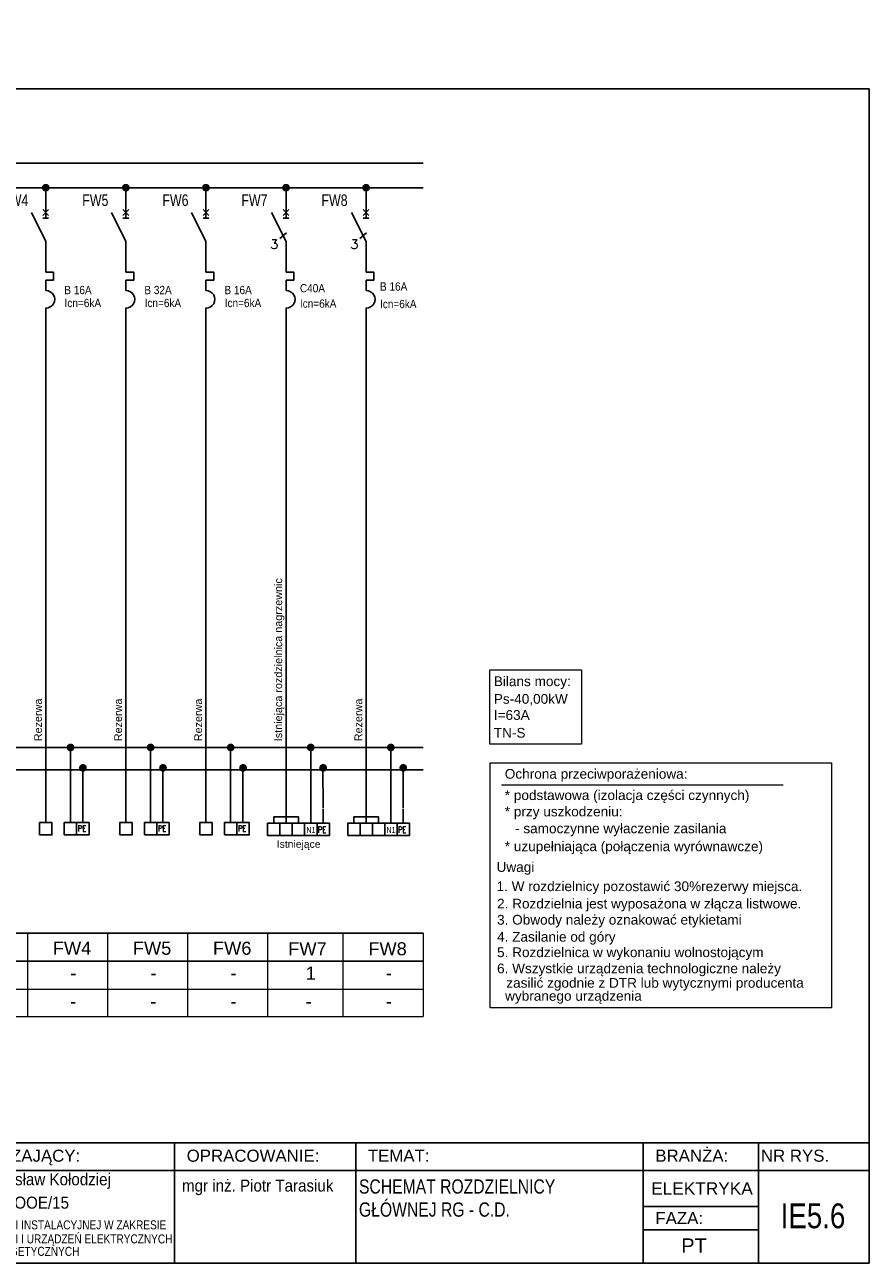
# Model space of a CAD drawing. Header units: millimetres. Extents: x 83969 to 164243, y -22860 to 4849.
# Tile 42 of 116: x 164015 to 164070, y -22670 to -22590. Entities that reach past the tile are written whole.
import ezdxf
from ezdxf.enums import TextEntityAlignment as Align

# ---------------------------------------------------------------- set-up
doc = ezdxf.new("R2010")
doc.units = ezdxf.units.MM
doc.linetypes.add('DASHED', pattern=[19.05, 12.7, -6.35])
doc.layers.get('0').update_dxf_attribs({"color": 251, "lineweight": 0})
for name, color, linetype in [('! GB N', 5, 'Continuous'), ('! GB Odbiory', 7, 'Continuous'), ('! GB Opis', 7, 'Continuous'), ('! GB PE', 96, 'Continuous'), ('! GB Przewody', 7, 'Continuous'), ('! GB Zabezpieczenia', 7, 'Continuous'), ('!TABELKA', 7, 'Continuous'), ('2DE_TXTART', 7, 'Continuous'), ('2DE_TXTCAR', 7, 'Continuous'), ('2DE_TXTFUN', 7, 'Continuous'), ('2DE_TXTLNK', 7, 'Continuous'), ('2DE_TXTMAN', 7, 'Continuous'), ('2DE_TXTNUM', 7, 'Continuous'), ('2DE_TXTORD', 7, 'Continuous'), ('2DE_TXTOTH', 7, 'Continuous'), ('2DE_TXTPFN', 7, 'Continuous'), ('2DE_TXTPIN', 7, 'Continuous'), ('B_strefy', 253, 'Continuous'), ('ROZDZIELNICE', 7, 'Continuous')]:
    doc.layers.add(name, color=color, linetype=linetype)
for name, color, linetype, lineweight in [('E_schematy 2', 3, 'Continuous', 20), ('E_TXT', 3, 'Continuous', 25), ('TABELA', 7, 'Continuous', 0)]:
    doc.layers.add(name, color=color, linetype=linetype, lineweight=lineweight)
doc.styles.add('Arial', font='arial.ttf')
doc.styles.add('CP_ATTR', font='ROMANS.SHX')
doc.styles.add('CP_ELATT', font='cp_simplex.shx')
doc.styles.add('CP_ELATT_IT', font='cp_simplex.shx', dxfattribs={"oblique": 15})
doc.styles.add('Romans', font='romans.shx', dxfattribs={"width": 0.8})
doc.styles.get("Standard").update_dxf_attribs({"font": 'arial.ttf'})

# ---------------------------------------------------------------- blocks, each defined once
blk = doc.blocks.new('ramka A4')
at = {"linetype": 'ByBlock', "ltscale": 10}
blk.add_line((7.46, 199.45), (7.46, 205.66), dxfattribs=at)
for p, q in [((0.08, 0), (0.08, 195)), ((0.08, 195), (287.46, 195)), ((287.46, 0), (287.46, 195)), ((0.08, 20), (287.46, 20)), ((89.13, 20), (89.13, 0)), ((130.5, 20), (130.5, 0)), ((172.08, 20), (172.08, 0)), ((202.17, 20), (202.17, 0)), ((249.93, 20), (249.93, 0)), ((269.04, 20), (269.04, 0)), ((0.08, 15.39), (287.46, 15.39)), ((0.08, 0), (287.46, 0))]:
    blk.add_line(p, q)
for points in [[(249.93, 9.44), (269.04, 9.44)], [(249.93, 5.53), (269.04, 5.53)]]:
    blk.add_lwpolyline(points)
at = {"layer": '!TABELKA', "style": 'Arial'}
for s, height, width, p in [('DOSTOSOWANIE BUDYNKU DO OBOWIĄZUJĄCYCH PRZEPISÓW  Z ZAKRESU ', 1.9, 0.8, (1.3, 12.7)), ('mgr inż. Ireneusz Lewczuk', 2, 0.9, (89.41, 12.16)), ('mgr inż. Wiesław Kołodziej', 2, 0.9, (131.59, 12.94)), ('OCHRONY P.POŻ  w ramach zadania p/n:  „Modernizacja obiektów użytkowanych przez ', 1.9, 0.8, (1.3, 10.19)), ('mgr inż. Piotr Tarasiuk', 2, 0.9, (173.3, 11.9)), ('MAZ/0390/POOE/08', 2, 0.9, (89.3, 8.42)), ('MAZ/0315/POOE/15', 2, 0.9, (131.47, 9.06)), ('Mazowiecki Urząd Wojewódzki w Warszawie” ul. 11go Listopada 2; 05-220 Zielonka ', 1.9, 0.8, (1.3, 7.67)), ('DZ. EW. NR 7; 8; 9; 10; 11; 12; 13; 14 obr. 5-20-07 nr obrębu: 0030; nazwa jedn: 143404_1', 1.9, 0.8, (1.3, 4.84)), ('W SPECJALNOŚCI INSTALACYJNEJ W ZAKRESIE ', 1.5, 0.8, (89.57, 5.62)), ('W SPECJALNOŚCI INSTALACYJNEJ W ZAKRESIE ', 1.5, 0.8, (131.3, 5.62)), ('SIECI, INSTALACJI I URZĄDZEŃ ELEKTRYCZNYCH ', 1.5, 0.8, (89.57, 3.29)), ('SIECI, INSTALACJI I URZĄDZEŃ ELEKTRYCZNYCH ', 1.5, 0.8, (131.3, 3.29)), ('I ELEKTROENERGETYCZNYCH', 1.5, 0.8, (89.57, 1.22)), ('I ELEKTROENERGETYCZNYCH', 1.5, 0.8, (131.3, 1.22))]:
    blk.add_text(s, height=height, dxfattribs=dict(at, width=width)).set_placement(p)
at = {"style": 'Arial'}
for s, p in [('OBIEKT:', (1.49, 16.86)), ('PROJEKTANT:', (91.09, 16.86)), ('SPRZWDZAJĄCY:', (132.8, 16.86)), ('OPRACOWANIE:', (174.08, 16.86)), ('TEMAT:', (204.17, 16.86)), ('BRANŻA:', (251.93, 16.86)), ('NR RYS.', (269.46, 16.86)), ('FAZA:', (251.94, 6.5))]:
    blk.add_text(s, height=2, dxfattribs=at).set_placement(p)
blk = doc.blocks.new('cpelv_niec07_ns0029h')
for p, q in [((0, 2.5), (0, 7.5)), ((0, -2.5), (-3.12, 3.75)), ((0.62, 4.38), (-0.63, 3.12)), ((-0.63, 4.38), (0.62, 3.12)), ((-0.63, 2.5), (0.62, 2.5)), ((-1.36, -1.85), (0.11, -0.65)), ((0, -7.5), (0, -2.5)), ((0, -7.5), (0, -9.15)), ((1.7, -9.15), (0, -9.15)), ((1.7, -10.85), (1.7, -9.15)), ((0, -10.85), (1.7, -10.85)), ((0, -10.85), (0, -12.5)), ((0, -13.12), (0, -12.5)), ((0, -16.87), (0, -17.5))]:
    blk.add_line(p, q)
at = {"linetype": 'Continuous'}
blk.add_line((0, -17.5), (0, -22.5), dxfattribs=at)
blk.add_arc((0.06, -15), 1.88, 268.2798, 91.7202)
at = {"style": 'CP_ATTR'}
blk.add_text('3', height=2, dxfattribs=at).set_placement((-3.4, -4.09))
at = {"linetype": 'ByBlock', "style": 'CP_ELATT_IT', "flags": 9}
for tag in ['VOLTAGE', 'IP', 'CURRENT', 'EL-STATUS', 'POWER', 'PRODUCT-TYPE', 'NUMBER', 'GROUP', 'NAME']:
    blk.add_attdef(tag, (1, 0.94), '', height=0.1, dxfattribs=at)
at = {"layer": '2DE_TXTART', "linetype": 'ByBlock', "style": 'CP_ELATT', "width": 0.9, "flags": 8}
blk.add_attdef('ARTICLE', (3, 5.14), '', height=1.8, dxfattribs=at)
at = {"layer": '2DE_TXTCAR', "linetype": 'ByBlock', "style": 'CP_ELATT', "width": 0.8, "flags": 8}
blk.add_attdef('CHARACTER', text='', height=2.5, dxfattribs=at).set_placement((-4, -6.86), align=Align.RIGHT)
at = {"layer": '2DE_TXTFUN', "linetype": 'ByBlock', "style": 'CP_ELATT', "width": 0.9, "flags": 8}
blk.add_attdef('FUNCTION', (3, -3.86), '', height=1.8, dxfattribs=at)
at = {"layer": '2DE_TXTLNK', "linetype": 'ByBlock', "style": 'CP_ELATT_IT', "oblique": 15, "width": 0.8, "flags": 8}
blk.add_attdef('LINK', text='', height=2.5, dxfattribs=at).set_placement((-4, -10.86), align=Align.RIGHT)
at = {"layer": '2DE_TXTMAN', "linetype": 'ByBlock', "style": 'CP_ELATT', "width": 0.9, "flags": 8}
blk.add_attdef('PRODUCER', (3, 2.14), '', height=1.8, dxfattribs=at)
at = {"layer": '2DE_TXTNUM', "linetype": 'ByBlock', "style": 'CP_ELATT', "width": 0.8, "flags": 8}
blk.add_attdef('TAG', text='', height=2.5, dxfattribs=at).set_placement((-4, 5.14), align=Align.RIGHT)
at = {"layer": '2DE_TXTORD', "linetype": 'ByBlock', "style": 'CP_ELATT', "width": 0.9, "flags": 8}
blk.add_attdef('ORDER-NO', (3, -0.86), '', height=1.8, dxfattribs=at)
at = {"layer": '2DE_TXTOTH', "linetype": 'ByBlock', "style": 'CP_ELATT', "width": 0.9, "flags": 8}
blk.add_attdef('OTHER', (3, -6.86), '', height=1.8, dxfattribs=at)
at = {"layer": '2DE_TXTPFN', "linetype": 'ByBlock', "style": 'CP_ELATT', "width": 0.8, "flags": 8}
blk.add_attdef('CF1', (0.5, 8), '', height=1.8, dxfattribs=at)
blk.add_attdef('CF2', text='', height=1.8, dxfattribs=at).set_placement((0.5, -23), align=Align.TOP_LEFT)
at = {"layer": '2DE_TXTPIN', "linetype": 'ByBlock', "style": 'CP_ELATT', "width": 0.8, "flags": 8}
blk.add_attdef('CP1', (-0.8, 5.5), '', height=1.8, rotation=90, dxfattribs=at)
blk.add_attdef('CP2', text='', height=1.8, rotation=90, dxfattribs=at).set_placement((-0.8, -20.5), align=Align.RIGHT)
blk = doc.blocks.new('cpelv_niec07_ns0026h')
for p, q in [((0, 2.5), (0, 7.5)), ((0, -2.5), (-3.12, 3.75)), ((0.62, 4.38), (-0.63, 3.12)), ((-0.63, 4.38), (0.62, 3.12)), ((-0.63, 2.5), (0.62, 2.5)), ((0, -7.5), (0, -2.5)), ((0, -7.5), (0, -9.15)), ((1.7, -9.15), (0, -9.15)), ((1.7, -10.85), (1.7, -9.15)), ((0, -10.85), (1.7, -10.85)), ((0, -10.85), (0, -12.5)), ((0, -13.12), (0, -12.5)), ((0, -16.87), (0, -17.5))]:
    blk.add_line(p, q)
at = {"linetype": 'Continuous'}
blk.add_line((0, -17.5), (0, -22.5), dxfattribs=at)
blk.add_arc((0.06, -15), 1.88, 268.2798, 91.7202)
at = {"linetype": 'ByBlock', "style": 'CP_ELATT_IT', "flags": 9}
for tag in ['VOLTAGE', 'IP', 'CURRENT', 'EL-STATUS', 'POWER', 'PRODUCT-TYPE', 'NUMBER', 'GROUP', 'NAME']:
    blk.add_attdef(tag, (1, 0.94), '', height=0.1, dxfattribs=at)
at = {"layer": '2DE_TXTART', "linetype": 'ByBlock', "style": 'CP_ELATT', "width": 0.9, "flags": 8}
blk.add_attdef('ARTICLE', (3, 5.14), '', height=1.8, dxfattribs=at)
at = {"layer": '2DE_TXTCAR', "linetype": 'ByBlock', "style": 'CP_ELATT', "width": 0.8, "flags": 8}
blk.add_attdef('CHARACTER', text='', height=2.5, dxfattribs=at).set_placement((-4, -6.86), align=Align.RIGHT)
at = {"layer": '2DE_TXTFUN', "linetype": 'ByBlock', "style": 'CP_ELATT', "width": 0.9, "flags": 8}
blk.add_attdef('FUNCTION', (3, -3.86), '', height=1.8, dxfattribs=at)
at = {"layer": '2DE_TXTLNK', "linetype": 'ByBlock', "style": 'CP_ELATT_IT', "oblique": 15, "width": 0.8, "flags": 8}
blk.add_attdef('LINK', text='', height=2.5, dxfattribs=at).set_placement((-4, -10.86), align=Align.RIGHT)
at = {"layer": '2DE_TXTMAN', "linetype": 'ByBlock', "style": 'CP_ELATT', "width": 0.9, "flags": 8}
blk.add_attdef('PRODUCER', (3, 2.14), '', height=1.8, dxfattribs=at)
at = {"layer": '2DE_TXTNUM', "linetype": 'ByBlock', "style": 'CP_ELATT', "width": 0.8, "flags": 8}
blk.add_attdef('TAG', text='', height=2.5, dxfattribs=at).set_placement((-4, 5.14), align=Align.RIGHT)
at = {"layer": '2DE_TXTORD', "linetype": 'ByBlock', "style": 'CP_ELATT', "width": 0.9, "flags": 8}
blk.add_attdef('ORDER-NO', (3, -0.86), '', height=1.8, dxfattribs=at)
at = {"layer": '2DE_TXTOTH', "linetype": 'ByBlock', "style": 'CP_ELATT', "width": 0.9, "flags": 8}
blk.add_attdef('OTHER', (3, -6.86), '', height=1.8, dxfattribs=at)
at = {"layer": '2DE_TXTPFN', "linetype": 'ByBlock', "style": 'CP_ELATT', "width": 0.8, "flags": 8}
blk.add_attdef('CF1', (0.5, 8), '', height=1.8, dxfattribs=at)
blk.add_attdef('CF2', text='', height=1.8, dxfattribs=at).set_placement((0.5, -23), align=Align.TOP_LEFT)
at = {"layer": '2DE_TXTPIN', "linetype": 'ByBlock', "style": 'CP_ELATT', "width": 0.8, "flags": 8}
blk.add_attdef('CP1', (-0.8, 5.5), '', height=1.8, rotation=90, dxfattribs=at)
blk.add_attdef('CP2', text='', height=1.8, rotation=90, dxfattribs=at).set_placement((-0.8, -20.5), align=Align.RIGHT)
blk = doc.blocks.new('LISTWA 1_N_PE')
for p, q in [((0, -24), (0, 0)), ((16, -24), (16, -8)), ((24, -16), (24, -24))]:
    blk.add_line(p, q)
for points in [[(-4, -32), (4, -32), (4, -24), (-4, -24)], [(12, -32), (20, -32), (20, -24), (12, -24)], [(20, -32), (28, -32), (28, -24), (20, -24)]]:
    blk.add_lwpolyline(points, close=True)
at = {"style": 'Romans', "width": 0.8}
blk.add_text('PE', height=4, dxfattribs=at).set_placement((20.73, -29.79))
at = {"width": 0.75}
blk.add_attdef('N', (12.85, -30.3), '', height=4, dxfattribs=at)
for tag, p in [('PRZEWÓD', (-4.36, -39.93)), ('MOC', (6.8, -47.63))]:
    blk.add_attdef(tag, p, '', height=4.75)
at = {"flags": 4}
blk.add_attdef('NR ', (9.64, -55.59), '', height=4.75, dxfattribs=at)
blk = doc.blocks.new('ZACISKI_3FAZY')
for p, q in [((0, -24), (0, 0)), ((16, -24), (16, -7)), ((24, -15), (24, -24)), ((-8, -20), (-8, -24)), ((8, -20), (-8, -20)), ((8, -24), (8, -20))]:
    blk.add_line(p, q)
for points in [[(-11.93, -32.01), (-3.93, -32.01), (-3.93, -24.01), (-11.93, -24.01)], [(-3.93, -32.01), (4.07, -32.01), (4.07, -24.01), (-3.93, -24.01)], [(4.07, -32.01), (12.07, -32.01), (12.07, -24.01), (4.07, -24.01)], [(12.07, -32.01), (20.07, -32.01), (20.07, -24.01), (12.07, -24.01)], [(20.07, -32.01), (28.07, -32.01), (28.07, -24.01), (20.07, -24.01)]]:
    blk.add_lwpolyline(points, close=True)
at = {"style": 'Romans', "width": 0.8}
blk.add_text('PE', height=4, dxfattribs=at).set_placement((20.59, -30.18))
for tag, height, width, p in [('N', 4, 0.75, (16.12, -30.19)), ('PRZEWÓD', 6, 0.8, (8.19, -48)), ('MOC', 6, 0.8, (9.14, -63.64))]:
    blk.add_attdef(tag, text='', height=height, dxfattribs=dict(width=width)).set_placement(p, align=Align.CENTER)
at = {"width": 0.8, "flags": 4}
blk.add_attdef('NR ', text='', height=6, dxfattribs=at).set_placement((11.98, -79.6), align=Align.CENTER)

msp = doc.modelspace()

# ---------------------------------------------------------------- linework, layer by layer
at = {"layer": '! GB N', "ltscale": 2}
msp.add_line((163957.55, -22636.885), (164040.751, -22636.885), dxfattribs=at)
at = {"layer": '! GB N', "color": 5, "linetype": 'DASHED', "ltscale": 2, "const_width": 0.25}
for points in [[(164017.791, -22636.879, 1), (164018.041, -22636.879, 1)], [(164022.978, -22636.879, 1), (164023.228, -22636.879, 1)], [(164028.166, -22636.879, 1), (164028.416, -22636.879, 1)], [(164033.354, -22636.879, 1), (164033.604, -22636.879, 1)], [(164038.542, -22636.879, 1), (164038.792, -22636.879, 1)]]:
    msp.add_lwpolyline(points, format="xyb", close=True, dxfattribs=at)
at = {"layer": '! GB PE', "ltscale": 2}
msp.add_line((163957.55, -22638.327), (164040.751, -22638.327), dxfattribs=at)
at = {"layer": '! GB Przewody'}
for p, q in [((164016.313, -22610.105), (164016.313, -22641.302)), ((164021.501, -22610.105), (164021.501, -22641.302)), ((164026.689, -22610.105), (164026.689, -22641.302)), ((164031.877, -22610.105), (164031.877, -22641.302)), ((164037.065, -22610.105), (164037.065, -22641.302))]:
    msp.add_line(p, q, dxfattribs=at)
for points in [[(163957.581, -22599.031), (164040.751, -22599.031)], [(163990.107, -22624.163), (163995.53, -22624.163), (163995.53, -22600.626), (164040.751, -22600.626)], [(164016.313, -22601.855), (164016.313, -22600.626)], [(164021.501, -22601.855), (164021.501, -22600.626)], [(164026.689, -22601.855), (164026.689, -22600.626)], [(164031.877, -22601.855), (164031.877, -22600.626)], [(164037.065, -22601.855), (164037.065, -22600.626)], [(164017.913, -22640.946), (164017.913, -22636.879)], [(164023.101, -22640.946), (164023.101, -22636.879)], [(164028.289, -22640.946), (164028.289, -22636.879)], [(164033.477, -22640.706), (164033.477, -22636.879)], [(164038.665, -22640.706), (164038.665, -22636.879)], [(164018.714, -22640.946), (164018.706, -22638.207)], [(164023.902, -22640.946), (164023.894, -22638.207)], [(164029.089, -22641.06), (164029.082, -22638.207)], [(164034.277, -22640.802), (164034.27, -22638.207)], [(164039.465, -22640.802), (164039.458, -22638.207)]]:
    msp.add_lwpolyline(points, dxfattribs=at)
at = {"layer": '! GB Przewody', "const_width": 0.25}
for points in [[(164016.188, -22600.626, 1), (164016.438, -22600.626, 1)], [(164021.376, -22600.626, 1), (164021.626, -22600.626, 1)], [(164026.564, -22600.626, 1), (164026.814, -22600.626, 1)], [(164031.752, -22600.626, 1), (164032.002, -22600.626, 1)], [(164036.94, -22600.626, 1), (164037.19, -22600.626, 1)], [(164018.594, -22638.201, 1), (164018.844, -22638.201, 1)], [(164023.782, -22638.201, 1), (164024.032, -22638.201, 1)], [(164028.97, -22638.201, 1), (164029.22, -22638.201, 1)], [(164034.158, -22638.201, 1), (164034.408, -22638.201, 1)], [(164039.346, -22638.201, 1), (164039.596, -22638.201, 1)]]:
    msp.add_lwpolyline(points, format="xyb", close=True, dxfattribs=at)
at = {"color": 1}
msp.add_line((164045.84, -22639.3), (164064.077, -22639.3), dxfattribs=at)
for points in [[(164045.07, -22631.841), (164051.029, -22631.841), (164051.029, -22636.66), (164045.07, -22636.66)], [(164045.109, -22637.884), (164067.214, -22637.884), (164067.214, -22653.733), (164045.109, -22653.733)]]:
    msp.add_lwpolyline(points, close=True, dxfattribs=at)
at = {"layer": 'B_strefy', "color": 7, "linetype": 'Continuous'}
msp.add_line((163957.581, -22650.71), (164040.751, -22650.71), dxfattribs=at)
at = {"layer": 'E_schematy 2', "color": 7, "linetype": 'Continuous'}
for p, q in [((164015.121, -22648.905), (164015.121, -22654.271)), ((164015.121, -22648.905), (164015.121, -22654.306)), ((164020.309, -22648.905), (164020.309, -22654.271)), ((164020.309, -22648.905), (164020.309, -22654.306)), ((164025.497, -22648.905), (164025.497, -22654.271)), ((164025.497, -22648.905), (164025.497, -22654.306)), ((164030.685, -22648.905), (164030.685, -22654.271)), ((164030.685, -22648.905), (164030.685, -22654.306)), ((164035.563, -22648.905), (164035.563, -22654.308)), ((164035.563, -22648.905), (164035.563, -22654.306)), ((164040.751, -22648.905), (164040.751, -22654.308)), ((164040.751, -22648.905), (164040.751, -22654.306)), ((163957.581, -22650.71), (164040.751, -22650.71)), ((163957.581, -22650.71), (164040.751, -22650.71)), ((163957.581, -22652.54), (164040.751, -22652.54)), ((163957.581, -22654.306), (164040.751, -22654.306))]:
    msp.add_line(p, q, dxfattribs=at)
at = {"layer": 'ROZDZIELNICE'}
msp.add_lwpolyline([(163957.581, -22648.905), (164040.751, -22648.905)], dxfattribs=at)

# ---------------------------------------------------------------- block references
at = {"layer": '! GB Odbiory', "xscale": 0.1, "yscale": 0.1, "zscale": 0.1}
for p in [(164016.313, -22639.346), (164021.501, -22639.346), (164026.689, -22639.346)]:
    msp.add_blockref('LISTWA 1_N_PE', p, dxfattribs=at)
at = {"layer": '! GB Odbiory'}
ref = msp.add_blockref('ZACISKI_3FAZY', (164031.877, -22639.382), dxfattribs=dict(at, xscale=0.1, yscale=0.1, zscale=0.1))
ref.add_attrib('N', 'N1', dxfattribs={"layer": '0', "height": 0.4, "width": 0.8}).set_placement((164033.489, -22642.543), align=Align.BOTTOM_CENTER)
ref.add_attrib('PRZEWÓD', 'Istniejące', dxfattribs={"layer": '0', "height": 0.48, "style": 'Arial'}).set_placement((164032.695, -22643.522), align=Align.BOTTOM_CENTER)
ref = msp.add_blockref('ZACISKI_3FAZY', (164037.065, -22639.382), dxfattribs=dict(at, xscale=0.1, yscale=0.1, zscale=0.1))
ref.add_attrib('N', 'N1', dxfattribs={"layer": '0', "height": 0.4, "width": 0.8}).set_placement((164038.677, -22642.543), align=Align.BOTTOM_CENTER)
at = {"layer": '! GB Zabezpieczenia'}
ref = msp.add_blockref('cpelv_niec07_ns0026h', (164016.313, -22603.355), dxfattribs=dict(at, xscale=0.3, yscale=0.3, zscale=0.3))
ref.add_attrib('TAG', 'FW4', dxfattribs={"layer": '2DE_TXTNUM', "color": 7, "linetype": 'ByBlock', "height": 0.75, "style": 'CP_ELATT', "width": 0.8, "flags": 8}).set_placement((164015.185, -22601.811), align=Align.RIGHT)
ref.add_attrib('ARTICLE', 'B 16A', (164017.511, -22607.522), dxfattribs={"layer": '2DE_TXTART', "color": 7, "linetype": 'ByBlock', "height": 0.54, "style": 'CP_ELATT', "width": 0.9, "flags": 8})
ref.add_attrib('PRODUCER', 'Icn=6kA', (164017.529, -22608.361), dxfattribs={"layer": '2DE_TXTMAN', "color": 7, "linetype": 'ByBlock', "height": 0.54, "style": 'CP_ELATT', "width": 0.9, "flags": 8})
ref = msp.add_blockref('cpelv_niec07_ns0026h', (164021.501, -22603.355), dxfattribs=dict(at, xscale=0.3, yscale=0.3, zscale=0.3))
ref.add_attrib('TAG', 'FW5', dxfattribs={"layer": '2DE_TXTNUM', "color": 7, "linetype": 'ByBlock', "height": 0.75, "style": 'CP_ELATT', "width": 0.8, "flags": 8}).set_placement((164020.372, -22601.811), align=Align.RIGHT)
ref.add_attrib('ARTICLE', 'B 32A', (164022.699, -22607.522), dxfattribs={"layer": '2DE_TXTART', "color": 7, "linetype": 'ByBlock', "height": 0.54, "style": 'CP_ELATT', "width": 0.9, "flags": 8})
ref.add_attrib('PRODUCER', 'Icn=6kA', (164022.717, -22608.361), dxfattribs={"layer": '2DE_TXTMAN', "color": 7, "linetype": 'ByBlock', "height": 0.54, "style": 'CP_ELATT', "width": 0.9, "flags": 8})
ref = msp.add_blockref('cpelv_niec07_ns0026h', (164026.689, -22603.355), dxfattribs=dict(at, xscale=0.3, yscale=0.3, zscale=0.3))
ref.add_attrib('TAG', 'FW6', dxfattribs={"layer": '2DE_TXTNUM', "color": 7, "linetype": 'ByBlock', "height": 0.75, "style": 'CP_ELATT', "width": 0.8, "flags": 8}).set_placement((164025.56, -22601.811), align=Align.RIGHT)
ref.add_attrib('ARTICLE', 'B 16A', (164027.886, -22607.522), dxfattribs={"layer": '2DE_TXTART', "color": 7, "linetype": 'ByBlock', "height": 0.54, "style": 'CP_ELATT', "width": 0.9, "flags": 8})
ref.add_attrib('PRODUCER', 'Icn=6kA', (164027.904, -22608.361), dxfattribs={"layer": '2DE_TXTMAN', "color": 7, "linetype": 'ByBlock', "height": 0.54, "style": 'CP_ELATT', "width": 0.9, "flags": 8})
ref = msp.add_blockref('cpelv_niec07_ns0029h', (164031.877, -22603.355), dxfattribs=dict(at, xscale=0.3, yscale=0.3, zscale=0.3))
ref.add_attrib('TAG', 'FW7', dxfattribs={"layer": '2DE_TXTNUM', "color": 7, "linetype": 'ByBlock', "height": 0.75, "style": 'CP_ELATT', "width": 0.8, "flags": 8}).set_placement((164030.677, -22601.813), align=Align.RIGHT)
ref.add_attrib('ARTICLE', 'C40A', (164032.777, -22607.405), dxfattribs={"layer": '2DE_TXTART', "color": 7, "linetype": 'ByBlock', "height": 0.54, "style": 'CP_ELATT', "width": 0.9, "flags": 8})
ref.add_attrib('PRODUCER', 'Icn=6kA', (164032.777, -22608.399), dxfattribs={"layer": '2DE_TXTMAN', "color": 7, "linetype": 'ByBlock', "height": 0.54, "style": 'CP_ELATT', "width": 0.9, "flags": 8})
ref = msp.add_blockref('cpelv_niec07_ns0029h', (164037.065, -22603.355), dxfattribs=dict(at, xscale=0.3, yscale=0.3, zscale=0.3))
ref.add_attrib('TAG', 'FW8', dxfattribs={"layer": '2DE_TXTNUM', "color": 7, "linetype": 'ByBlock', "height": 0.75, "style": 'CP_ELATT', "width": 0.8, "flags": 8}).set_placement((164035.865, -22601.813), align=Align.RIGHT)
ref.add_attrib('ARTICLE', 'B 16A', (164037.965, -22607.292), dxfattribs={"layer": '2DE_TXTART', "color": 7, "linetype": 'ByBlock', "height": 0.54, "style": 'CP_ELATT', "width": 0.9, "flags": 8})
ref.add_attrib('PRODUCER', 'Icn=6kA', (164037.965, -22608.426), dxfattribs={"layer": '2DE_TXTMAN', "color": 7, "linetype": 'ByBlock', "height": 0.54, "style": 'CP_ELATT', "width": 0.9, "flags": 8})
at = {"layer": '!TABELKA', "xscale": 0.3900000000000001, "yscale": 0.3900000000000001, "zscale": 0.3900000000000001}
msp.add_blockref('ramka A4', (163957.55, -22670.283), dxfattribs=at)

# ---------------------------------------------------------------- texts
at = {"layer": '! GB Opis', "style": 'Arial'}
for s, p in [('Istniejąca rozdzielnica nagrzewnic', (164031.624, -22636.473)), ('Rezerwa', (164016.061, -22636.473)), ('Rezerwa', (164021.248, -22636.473)), ('Rezerwa', (164026.436, -22636.473)), ('Rezerwa', (164036.812, -22636.473))]:
    msp.add_text(s, height=0.5, rotation=90, dxfattribs=at).set_placement(p)
at = {"color": 1}
for s, p in [('Bilans mocy:', (164045.338, -22632.906)), ('Ps-40,00kW', (164045.338, -22634.048)), ('I=63A', (164045.338, -22635.092)), ('TN-S', (164045.338, -22636.244)), ('Ochrona przeciwporażeniowa:', (164046.049, -22638.902)), ('* podstawowa (izolacja części czynnych)', (164046.049, -22640.284)), ('* przy uszkodzeniu:', (164046.049, -22641.342)), ('- samoczynne wyłaczenie zasilania', (164046.714, -22642.437)), ('* uzupełniająca (połączenia wyrównawcze)', (164046.049, -22643.596)), ('Uwagi', (164045.515, -22644.935)), ('1. W rozdzielnicy pozostawić 30%rezerwy miejsca.', (164045.515, -22646.184)), ('2. Rozdzielnia jest wyposażona w złącza listwowe.', (164045.548, -22647.308)), ('3. Obwody należy oznakować etykietami', (164045.548, -22648.352)), ('4. Zasilanie od góry', (164045.548, -22649.457)), ('5. Rozdzielnica w wykonaniu wolnostojącym', (164045.548, -22650.458)), ('6. Wszystkie urządzenia technologiczne należy ', (164045.548, -22651.505)), ('zasilić zgodnie z DTR lub wytycznymi producenta ', (164046.149, -22652.439)), ('wybranego urządzenia', (164046.07, -22653.283))]:
    msp.add_text(s, height=0.63, dxfattribs=at).set_placement(p)
at = {"layer": 'E_TXT', "color": 7, "linetype": 'Continuous', "style": 'Arial'}
for s, height, p in [('FW6', 0.8438, (164027.145, -22650.304)), ('FW4', 0.8438, (164016.77, -22650.304)), ('FW5', 0.8438, (164021.957, -22650.304)), ('FW7', 0.8438, (164032.023, -22650.34)), ('FW8', 0.8438, (164037.211, -22650.34)), ('-', 0.844, (164017.9, -22651.913)), ('-', 0.844, (164023.088, -22651.913)), ('-', 0.844, (164028.276, -22651.913)), ('1', 0.844, (164033.153, -22651.913)), ('-', 0.844, (164038.341, -22651.913)), ('-', 0.844, (164017.895, -22653.744)), ('-', 0.844, (164023.083, -22653.744)), ('-', 0.844, (164028.271, -22653.744)), ('-', 0.844, (164033.148, -22653.744)), ('-', 0.844, (164038.336, -22653.744))]:
    msp.add_text(s, height=height, dxfattribs=at).set_placement(p)
at = {"layer": 'TABELA', "style": 'Arial'}
for s, height, width, p in [('SCHEMAT ROZDZIELNICY ', 0.92198, 0.79, (164036.602, -22665.773)), ('GŁÓWNEJ RG - C.D.', 0.92198, 0.79, (164036.602, -22667.267)), ('IE5.6', 1.6065, 0.8, (164063.919, -22668.016))]:
    msp.add_text(s, height=height, dxfattribs=dict(at, width=width)).set_placement(p)
for s, height, p in [('ELEKTRYKA', 0.8, (164055.532, -22665.838)), ('PT', 0.922, (164057.484, -22669.595))]:
    msp.add_text(s, height=height, dxfattribs=at).set_placement(p)

doc.saveas('drawing.dxf')
